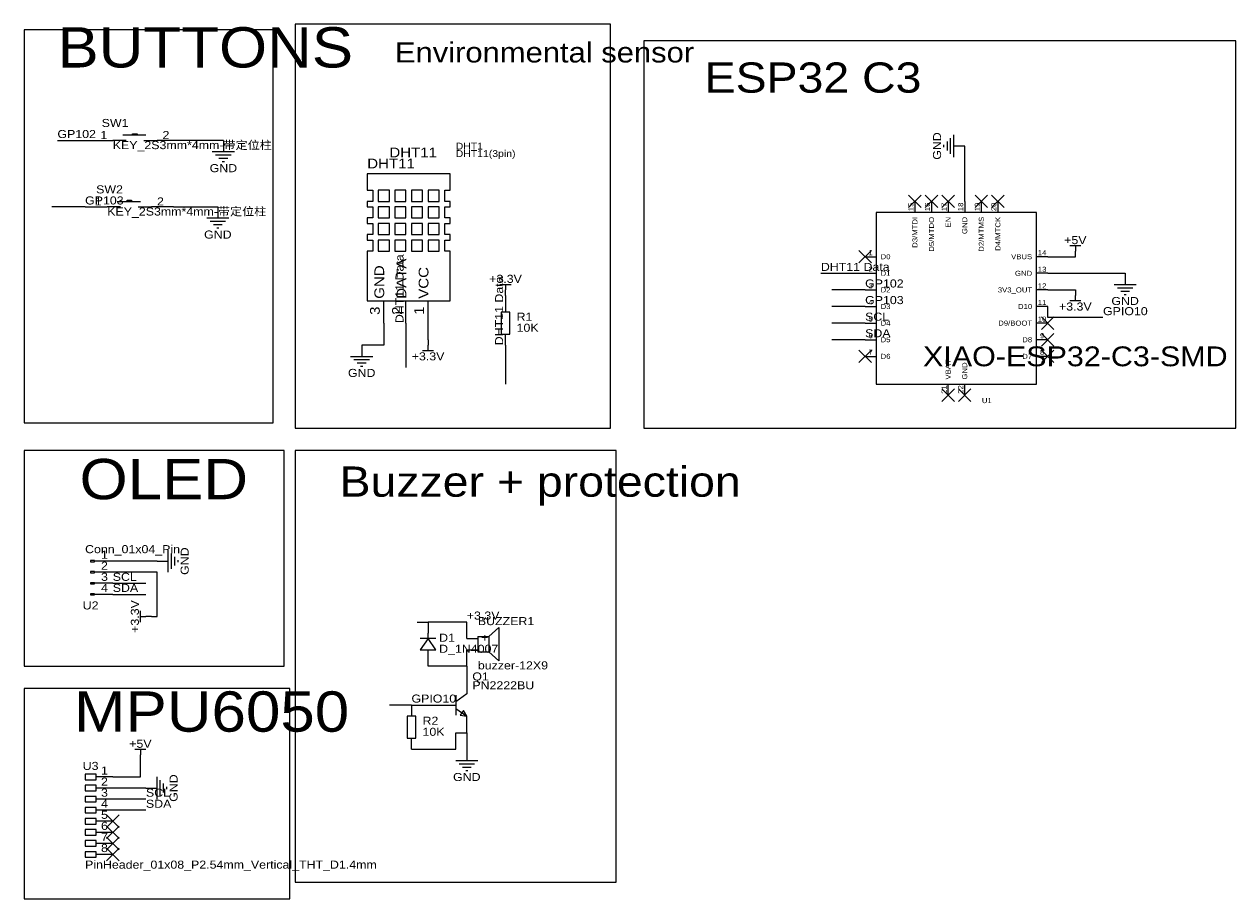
# Model space of a CAD drawing. Header units: millimetres. Extents: x 8 to 286, y 4 to 204.
import ezdxf
from ezdxf.enums import TextEntityAlignment as Align

# ---------------------------------------------------------------- set-up
doc = ezdxf.new("R2010")
doc.units = ezdxf.units.MM
doc.header["$MEASUREMENT"] = 0
doc.styles.get("Standard").update_dxf_attribs({"font": 'arial.ttf'})

msp = doc.modelspace()

# ---------------------------------------------------------------- linework, layer by layer
at = {"color": 1, "true_color": 0x000000}
for points in [[(7.62, 203.2), (7.62, 113.03), (64.77, 113.03), (64.77, 203.2)], [(69.85, 204.47), (69.85, 111.76), (142.24, 111.76), (142.24, 204.47)], [(149.86, 200.66), (149.86, 111.76), (285.75, 111.76), (285.75, 200.66)], [(7.62, 106.68), (7.62, 57.15), (67.31, 57.15), (67.31, 106.68)], [(69.85, 106.68), (69.85, 7.62), (143.51, 7.62), (143.51, 106.68)], [(7.62, 52.07), (7.62, 3.81), (68.58, 3.81), (68.58, 52.07)]]:
    msp.add_lwpolyline(points, close=True, dxfattribs=at)
at = {"color": 1, "true_color": 0xa00000}
for points in [[(30.23, 179.07), (35.56, 179.07)], [(32.51, 179.07), (32.51, 179.32), (33.53, 179.32), (33.53, 179.07)], [(220.22, 178.31), (220.22, 174.75)], [(220.98, 179.07), (220.98, 173.99)], [(30.99, 177.8), (27.94, 177.8)], [(35.05, 177.8), (38.1, 177.8)], [(50.8, 175.26), (55.88, 175.26)], [(218.69, 176.78), (218.69, 176.28)], [(219.46, 177.55), (219.46, 175.51)], [(51.56, 174.5), (55.12, 174.5)], [(52.32, 173.74), (54.36, 173.74)], [(53.09, 172.97), (53.59, 172.97)], [(29.72, 162.56), (26.67, 162.56)], [(28.96, 163.83), (34.29, 163.83)], [(31.24, 163.83), (31.24, 164.08), (32.26, 164.08), (32.26, 163.83)], [(33.78, 162.56), (36.83, 162.56)], [(49.53, 160.02), (54.61, 160.02)], [(50.29, 159.26), (53.85, 159.26)], [(51.05, 158.5), (53.09, 158.5)], [(51.82, 157.73), (52.32, 157.73)], [(247.65, 153.67), (250.19, 153.67)], [(248.92, 153.67), (248.92, 152.4)], [(116.84, 144.78), (119.38, 144.78)], [(118.11, 144.78), (118.11, 143.51)], [(257.81, 144.78), (262.89, 144.78)], [(248.92, 140.97), (248.92, 142.24)], [(258.57, 144.02), (262.13, 144.02)], [(259.33, 143.26), (261.37, 143.26)], [(260.1, 142.49), (260.6, 142.49)], [(250.19, 140.97), (247.65, 140.97)], [(100.33, 129.54), (100.33, 130.81)], [(82.55, 128.27), (87.63, 128.27)], [(101.6, 129.54), (99.06, 129.54)], [(83.31, 127.51), (86.87, 127.51)], [(84.07, 126.75), (86.11, 126.75)], [(84.84, 125.98), (85.34, 125.98)], [(40.64, 78.74), (40.64, 83.82)], [(24.13, 81.28), (23.72, 81.28)], [(41.4, 79.5), (41.4, 83.06)], [(42.16, 80.26), (42.16, 82.3)], [(42.93, 81.03), (42.93, 81.53)], [(24.13, 78.74), (23.72, 78.74)], [(24.13, 76.2), (23.72, 76.2)], [(24.13, 73.66), (23.72, 73.66)], [(34.29, 67.31), (34.29, 69.85)], [(34.29, 68.58), (35.56, 68.58)], [(100.33, 63.5), (100.33, 64.77)], [(111.76, 64.01), (114.3, 64.01)], [(111.76, 64.01), (111.76, 60.45)], [(116.59, 66.04), (114.3, 64.01)], [(114.3, 64.01), (114.3, 60.45)], [(116.59, 66.04), (116.59, 58.42)], [(102.11, 63.5), (98.55, 63.5)], [(100.33, 59.69), (100.33, 60.96)], [(111.76, 60.45), (114.3, 60.45)], [(114.3, 60.45), (116.59, 58.42)], [(109.22, 50.8), (106.68, 49.02)], [(106.68, 50.55), (106.68, 45.97)], [(106.68, 47.5), (109.22, 45.72)], [(33.02, 38.1), (35.56, 38.1)], [(34.29, 38.1), (34.29, 36.83)], [(106.68, 35.56), (111.76, 35.56)], [(107.44, 34.8), (111, 34.8)], [(108.2, 34.04), (110.24, 34.04)], [(38.1, 26.67), (38.1, 31.75)], [(38.86, 27.43), (38.86, 30.99)], [(108.97, 33.27), (109.47, 33.27)], [(39.62, 28.19), (39.62, 30.23)], [(40.39, 28.96), (40.39, 29.46)]]:
    msp.add_lwpolyline(points, dxfattribs=at)
at = {"color": 1, "true_color": 0x008800}
for points in [[(15.24, 177.8), (22.86, 177.8)], [(53.34, 177.8), (43.18, 177.8)], [(223.52, 163.83), (223.52, 176.53)], [(21.59, 162.56), (13.97, 162.56)], [(41.91, 162.56), (52.07, 162.56)], [(242.57, 151.13), (248.92, 151.13)], [(190.5, 147.32), (200.66, 147.32)], [(242.57, 147.32), (260.35, 147.32)], [(118.11, 142.24), (118.11, 140.97)], [(200.66, 143.51), (193.04, 143.51)], [(242.57, 143.51), (248.92, 143.51)], [(200.66, 139.7), (193.04, 139.7)], [(242.57, 137.16), (242.57, 139.7)], [(255.27, 137.16), (242.57, 137.16)], [(90.17, 135.89), (90.17, 130.81)], [(95.25, 135.89), (95.25, 125.73)], [(100.33, 132.08), (100.33, 135.89)], [(200.66, 135.89), (193.04, 135.89)], [(90.17, 130.81), (85.09, 130.81)], [(118.11, 130.81), (118.11, 121.92)], [(200.66, 132.08), (193.04, 132.08)], [(38.1, 81.28), (27.94, 81.28)], [(38.1, 78.74), (27.94, 78.74)], [(38.1, 68.58), (38.1, 78.74)], [(27.94, 76.2), (35.56, 76.2)], [(27.94, 73.66), (35.56, 73.66)], [(36.83, 68.58), (38.1, 68.58)], [(97.79, 67.31), (100.33, 67.31)], [(109.22, 67.31), (100.33, 67.31)], [(109.22, 63.5), (109.22, 67.31)], [(109.22, 57.15), (109.22, 60.96)], [(109.22, 57.15), (100.33, 57.15)], [(109.22, 57.15), (109.22, 53.34)], [(96.52, 48.26), (91.44, 48.26)], [(96.52, 48.26), (104.14, 48.26)], [(106.68, 41.91), (109.22, 41.91)], [(106.68, 38.1), (106.68, 41.91)], [(109.22, 41.91), (109.22, 43.18)], [(109.22, 41.91), (109.22, 38.1)], [(96.52, 38.1), (106.68, 38.1)], [(34.29, 31.75), (34.29, 35.56)], [(27.94, 31.75), (34.29, 31.75)], [(35.56, 29.21), (27.94, 29.21)], [(35.56, 26.67), (27.94, 26.67)], [(35.56, 24.13), (27.94, 24.13)]]:
    msp.add_lwpolyline(points, dxfattribs=at)
at = {"color": 1, "true_color": 0x880000}
for points in [[(22.86, 177.8), (27.94, 177.8)], [(43.18, 177.8), (38.1, 177.8)], [(53.34, 177.8), (53.34, 175.26)], [(223.52, 176.53), (220.98, 176.53)], [(21.59, 162.56), (26.67, 162.56)], [(41.91, 162.56), (36.83, 162.56)], [(52.07, 162.56), (52.07, 160.02)], [(212.09, 163.83), (212.09, 161.29)], [(215.9, 163.83), (215.9, 161.29)], [(219.71, 163.83), (219.71, 161.29)], [(223.52, 163.83), (223.52, 161.29)], [(227.33, 163.83), (227.33, 161.29)], [(231.14, 163.83), (231.14, 161.29)], [(200.66, 151.13), (203.2, 151.13)], [(242.57, 151.13), (240.03, 151.13)], [(248.92, 151.13), (248.92, 152.4)], [(200.66, 147.32), (203.2, 147.32)], [(242.57, 147.32), (240.03, 147.32)], [(260.35, 147.32), (260.35, 144.78)], [(118.11, 142.24), (118.11, 143.51)], [(200.66, 143.51), (203.2, 143.51)], [(242.57, 143.51), (240.03, 143.51)], [(248.92, 143.51), (248.92, 142.24)], [(118.11, 140.97), (118.11, 138.43)], [(200.66, 139.7), (203.2, 139.7)], [(242.57, 139.7), (240.03, 139.7)], [(200.66, 135.89), (203.2, 135.89)], [(242.57, 135.89), (240.03, 135.89)], [(85.09, 130.81), (85.09, 128.27)], [(100.33, 132.08), (100.33, 130.81)], [(118.11, 130.81), (118.11, 133.35)], [(200.66, 132.08), (203.2, 132.08)], [(242.57, 132.08), (240.03, 132.08)], [(200.66, 128.27), (203.2, 128.27)], [(242.57, 128.27), (240.03, 128.27)], [(219.71, 119.38), (219.71, 121.92)], [(223.52, 119.38), (223.52, 121.92)], [(27.94, 81.28), (24.13, 81.28)], [(38.1, 81.28), (40.64, 81.28)], [(27.94, 78.74), (24.13, 78.74)], [(27.94, 76.2), (24.13, 76.2)], [(27.94, 73.66), (24.13, 73.66)], [(36.83, 68.58), (35.56, 68.58)], [(100.33, 67.31), (100.33, 64.77)], [(109.22, 63.5), (111.76, 63.5)], [(100.33, 57.15), (100.33, 59.69)], [(109.22, 60.96), (111.76, 60.96)], [(109.22, 53.34), (109.22, 50.8)], [(96.52, 48.26), (96.52, 45.72)], [(104.14, 48.26), (106.68, 48.26)], [(109.22, 43.18), (109.22, 45.72)], [(96.52, 38.1), (96.52, 40.64)], [(34.29, 35.56), (34.29, 36.83)], [(109.22, 38.1), (109.22, 35.56)], [(27.94, 31.75), (24.13, 31.75)], [(27.94, 29.21), (24.13, 29.21)], [(35.56, 29.21), (38.1, 29.21)], [(27.94, 26.67), (24.13, 26.67)], [(27.94, 24.13), (24.13, 24.13)], [(27.94, 21.59), (24.13, 21.59)], [(27.94, 19.05), (24.13, 19.05)], [(27.94, 16.51), (24.13, 16.51)], [(27.94, 13.97), (24.13, 13.97)]]:
    msp.add_lwpolyline(points, dxfattribs=at)
at = {"color": 1, "true_color": 0xff3300}
for points in [[(104.14, 152.4), (104.14, 154.94), (105.41, 154.94), (105.41, 156.21), (104.14, 156.21), (104.14, 158.75), (105.41, 158.75), (105.41, 160.02), (104.14, 160.02), (104.14, 162.56), (105.41, 162.56), (105.41, 163.83), (104.14, 163.83), (104.14, 166.37), (105.41, 166.37), (105.41, 170.18), (86.36, 170.18), (86.36, 166.37), (87.63, 166.37), (87.63, 163.83), (86.36, 163.83), (86.36, 162.56), (87.63, 162.56), (87.63, 160.02), (86.36, 160.02), (86.36, 158.75), (87.63, 158.75), (87.63, 156.21), (86.36, 156.21), (86.36, 154.94), (87.63, 154.94), (87.63, 152.4), (86.36, 152.4), (86.36, 140.97), (105.41, 140.97), (105.41, 152.4)], [(88.9, 166.37), (88.9, 163.83), (91.44, 163.83), (91.44, 166.37)], [(92.71, 166.37), (92.71, 163.83), (95.25, 163.83), (95.25, 166.37)], [(96.52, 166.37), (96.52, 163.83), (99.06, 163.83), (99.06, 166.37)], [(100.33, 166.37), (100.33, 163.83), (102.87, 163.83), (102.87, 166.37)], [(88.9, 162.56), (88.9, 160.02), (91.44, 160.02), (91.44, 162.56)], [(92.71, 162.56), (92.71, 160.02), (95.25, 160.02), (95.25, 162.56)], [(96.52, 162.56), (96.52, 160.02), (99.06, 160.02), (99.06, 162.56)], [(100.33, 162.56), (100.33, 160.02), (102.87, 160.02), (102.87, 162.56)], [(88.9, 158.75), (88.9, 156.21), (91.44, 156.21), (91.44, 158.75)], [(92.71, 158.75), (92.71, 156.21), (95.25, 156.21), (95.25, 158.75)], [(96.52, 158.75), (96.52, 156.21), (99.06, 156.21), (99.06, 158.75)], [(100.33, 158.75), (100.33, 156.21), (102.87, 156.21), (102.87, 158.75)], [(88.9, 154.94), (88.9, 152.4), (91.44, 152.4), (91.44, 154.94)], [(92.71, 154.94), (92.71, 152.4), (95.25, 152.4), (95.25, 154.94)], [(96.52, 154.94), (96.52, 152.4), (99.06, 152.4), (99.06, 154.94)], [(100.33, 154.94), (100.33, 152.4), (102.87, 152.4), (102.87, 154.94)]]:
    msp.add_lwpolyline(points, close=True, dxfattribs=at)
at = {"color": 1, "true_color": 0x33cc33}
for points in [[(213.53, 165.27), (210.65, 162.39)], [(210.65, 165.27), (213.53, 162.39)], [(217.34, 165.27), (214.46, 162.39)], [(214.46, 165.27), (217.34, 162.39)], [(221.15, 165.27), (218.27, 162.39)], [(218.27, 165.27), (221.15, 162.39)], [(228.77, 165.27), (225.89, 162.39)], [(225.89, 165.27), (228.77, 162.39)], [(232.58, 165.27), (229.7, 162.39)], [(229.7, 165.27), (232.58, 162.39)], [(202.1, 152.57), (199.22, 149.69)], [(199.22, 152.57), (202.1, 149.69)], [(244.01, 137.33), (241.13, 134.45)], [(241.13, 137.33), (244.01, 134.45)], [(244.01, 133.52), (241.13, 130.64)], [(241.13, 133.52), (244.01, 130.64)], [(202.1, 129.71), (199.22, 126.83)], [(199.22, 129.71), (202.1, 126.83)], [(244.01, 129.71), (241.13, 126.83)], [(241.13, 129.71), (244.01, 126.83)], [(221.15, 120.82), (218.27, 117.94)], [(218.27, 120.82), (221.15, 117.94)], [(224.96, 120.82), (222.08, 117.94)], [(222.08, 120.82), (224.96, 117.94)], [(29.38, 23.03), (26.5, 20.15)], [(26.5, 23.03), (29.38, 20.15)], [(29.38, 20.49), (26.5, 17.61)], [(26.5, 20.49), (29.38, 17.61)], [(29.38, 17.95), (26.5, 15.07)], [(26.5, 17.95), (29.38, 15.07)], [(29.38, 15.41), (26.5, 12.53)], [(26.5, 15.41), (29.38, 12.53)]]:
    msp.add_lwpolyline(points, dxfattribs=at)
at = {"color": 1, "true_color": 0xa00000}
for points in [[(203.2, 161.29), (203.2, 121.92), (240.03, 121.92), (240.03, 161.29)], [(117.09, 133.35), (119.13, 133.35), (119.13, 138.43), (117.09, 138.43)], [(22.86, 81.41), (22.86, 81.15), (23.72, 81.15), (23.72, 81.41)], [(22.86, 78.87), (22.86, 78.61), (23.72, 78.61), (23.72, 78.87)], [(22.86, 76.33), (22.86, 76.07), (23.72, 76.07), (23.72, 76.33)], [(22.86, 73.79), (22.86, 73.53), (23.72, 73.53), (23.72, 73.79)], [(102.11, 60.96), (100.33, 63.5), (98.55, 60.96)], [(95.5, 40.64), (97.54, 40.64), (97.54, 45.72), (95.5, 45.72)], [(109.22, 45.72), (108.46, 46.99), (107.7, 45.97)], [(21.59, 32.38), (21.59, 31.11), (24.13, 31.11), (24.13, 32.38)], [(21.59, 29.84), (21.59, 28.57), (24.13, 28.57), (24.13, 29.84)], [(21.59, 27.3), (21.59, 26.04), (24.13, 26.04), (24.13, 27.3)], [(21.59, 24.77), (21.59, 23.49), (24.13, 23.49), (24.13, 24.77)], [(21.59, 22.22), (21.59, 20.95), (24.13, 20.95), (24.13, 22.22)], [(21.59, 19.68), (21.59, 18.41), (24.13, 18.41), (24.13, 19.68)], [(21.59, 17.14), (21.59, 15.87), (24.13, 15.87), (24.13, 17.14)], [(21.59, 14.6), (21.59, 13.33), (24.13, 13.33), (24.13, 14.6)]]:
    msp.add_lwpolyline(points, close=True, dxfattribs=at)
at = {"color": 1, "true_color": 0xff3300}
for points in [[(90.17, 135.89), (90.17, 140.97)], [(95.25, 135.89), (95.25, 140.97)], [(100.33, 135.89), (100.33, 140.97)]]:
    msp.add_lwpolyline(points, dxfattribs=at)

# ---------------------------------------------------------------- texts
at = {"color": 1, "true_color": 0x000000, "width": 1.1}
for s, height, p in [('BUTTONS', 9.246, (15.24, 191.77)), ('Environmental sensor', 4.6228, (92.71, 194.31)), ('ESP32 C3', 6.934, (163.83, 186.69)), ('2', 1.85, (39.37, 177.57)), ('2', 1.85, (38.1, 162.33)), ('OLED', 9.246, (20.32, 92.71)), ('Buzzer + protection', 6.9342, (80.01, 93.98)), ('+', 1.85, (112.52, 62.25)), ('MPU6050', 9.246, (19.05, 39.37))]:
    msp.add_text(s, height=height, dxfattribs=at).set_placement(p, align=Align.BOTTOM_LEFT)
at = {"color": 1, "true_color": 0x000080, "width": 1.1}
for s, height, p in [('SW1', 1.849, (25.4, 180.34)), ('KEY_2S3mm*4mm-带定位柱', 1.8491, (27.94, 175.26)), ('DHT1', 1.56, (106.68, 175.26)), ('DHT11(3pin)', 1.5602, (106.68, 173.55)), ('SW2', 1.849, (24.13, 165.1)), ('KEY_2S3mm*4mm-带定位柱', 1.8491, (26.67, 160.02)), ('R1', 1.849, (120.65, 135.89)), ('10K', 1.849, (120.65, 133.35)), ('Conn_01x04_Pin', 1.8491, (21.59, 82.55)), ('BUZZER1', 1.849, (111.76, 66.04)), ('D1', 1.849, (102.87, 62.23)), ('D_1N4007', 1.849, (102.87, 59.69)), ('buzzer-12X9', 1.8491, (111.76, 55.88)), ('Q1', 1.849, (110.49, 53.34)), ('PN2222BU', 1.849, (110.49, 51.31)), ('R2', 1.849, (99.06, 43.18)), ('10K', 1.849, (99.06, 40.64)), ('PinHeader_01x08_P2.54mm_Vertical_THT_D1.4mm', 1.8491, (21.59, 10.16))]:
    msp.add_text(s, height=height, dxfattribs=at).set_placement(p, align=Align.BOTTOM_LEFT)
at = {"color": 1, "true_color": 0x0000ff, "width": 1.1}
for s, p in [('GP102', (15.24, 177.8)), ('GP103', (21.59, 162.56)), ('DHT11 Data', (190.5, 147.32)), ('GP102', (200.66, 143.51)), ('GP103', (200.66, 139.7)), ('GPIO10', (255.27, 137.16)), ('SCL', (200.66, 135.89)), ('SDA', (200.66, 132.08)), ('SCL', (27.94, 76.2)), ('SDA', (27.94, 73.66)), ('+3.3V', (109.22, 67.31)), ('GPIO10', (96.52, 48.26)), ('SCL', (35.56, 26.67)), ('SDA', (35.56, 24.13))]:
    msp.add_text(s, height=1.849, dxfattribs=at).set_placement(p, align=Align.BOTTOM_LEFT)
at = {"color": 1, "true_color": 0x000000, "width": 1.1}
for p in [(26.67, 177.57), (25.4, 162.33)]:
    msp.add_text('1', height=1.85, dxfattribs=at).set_placement(p, align=Align.BOTTOM_RIGHT)
at = {"color": 1, "true_color": 0x000080, "width": 1.1}
for s, p in [('GND', (217.17, 176.53)), ('GND', (217.17, 176.53)), ('GND', (44.45, 81.28)), ('GND', (44.45, 81.28)), ('+3.3V', (33.02, 68.58)), ('+3.3V', (33.02, 68.58)), ('GND', (41.91, 29.21)), ('GND', (41.91, 29.21))]:
    msp.add_text(s, height=1.849, rotation=90, dxfattribs=at).set_placement(p, align=Align.MIDDLE_CENTER)
at = {"color": 1, "true_color": 0x66ccff, "width": 1.1}
for p in [(91.44, 173.25), (86.36, 170.71)]:
    msp.add_text('DHT11', height=2.247, dxfattribs=at).set_placement(p, align=Align.BOTTOM_LEFT)
at = {"color": 1, "true_color": 0x000080, "width": 1.1}
for s, height, p in [('GND', 1.849, (53.34, 171.45)), ('GND', 1.849, (53.34, 171.45)), ('GND', 1.849, (52.07, 156.21)), ('GND', 1.849, (52.07, 156.21)), ('+5V', 1.849, (248.92, 154.94)), ('+5V', 1.849, (248.92, 154.94)), ('+3.3V', 1.849, (118.11, 146.05)), ('+3.3V', 1.849, (118.11, 146.05)), ('GND', 1.849, (260.35, 140.97)), ('GND', 1.849, (260.35, 140.97)), ('+3.3V', 1.849, (248.92, 139.7)), ('+3.3V', 1.849, (248.92, 139.7)), ('+3.3V', 1.849, (100.33, 128.27)), ('+3.3V', 1.849, (100.33, 128.27)), ('XIAO-ESP32-C3-SMD', 4.55, (248.92, 128.27)), ('GND', 1.849, (85.09, 124.46)), ('GND', 1.849, (85.09, 124.46)), ('U1', 1.156, (228.6, 118.11)), ('U2', 1.849, (22.86, 71.12)), ('+5V', 1.849, (34.29, 39.37)), ('+5V', 1.849, (34.29, 39.37)), ('U3', 1.849, (22.86, 34.29)), ('GND', 1.849, (109.22, 31.75)), ('GND', 1.849, (109.22, 31.75))]:
    msp.add_text(s, height=height, dxfattribs=at).set_placement(p, align=Align.MIDDLE_CENTER)
at = {"color": 1, "true_color": 0x000000, "width": 1.1}
for s, p in [('15', (212.09, 162.56)), ('16', (215.9, 162.56)), ('17', (219.71, 162.56)), ('18', (223.52, 162.56)), ('19', (227.33, 162.56)), ('20', (231.14, 162.56)), ('21', (219.71, 120.65)), ('22', (223.52, 120.65))]:
    msp.add_text(s, height=1.156, rotation=90, dxfattribs=at).set_placement(p, align=Align.BOTTOM_CENTER)
for s, p in [('D3/MTDI', (212.09, 160.27)), ('D5/MTDO', (215.9, 160.27)), ('EN', (219.71, 160.27)), ('GND', (223.52, 160.27)), ('D2/MTMS', (227.33, 160.27)), ('D4/MTCK', (231.14, 160.27))]:
    msp.add_text(s, height=1.156, rotation=90, dxfattribs=at).set_placement(p, align=Align.MIDDLE_RIGHT)
at = {"color": 1, "true_color": 0x0000ff, "width": 1.1}
for p in [(95.25, 135.89), (118.11, 130.81)]:
    msp.add_text('DHT11 Data', height=1.849, rotation=90, dxfattribs=at).set_placement(p, align=Align.BOTTOM_LEFT)
at = {"color": 1, "true_color": 0x000000, "width": 1.1}
for s, height, p in [('1', 1.16, (201.93, 151.13)), ('14', 1.156, (241.3, 151.13)), ('2', 1.16, (201.93, 147.32)), ('13', 1.156, (241.3, 147.32)), ('3', 1.16, (201.93, 143.51)), ('12', 1.156, (241.3, 143.51)), ('4', 1.16, (201.93, 139.7)), ('11', 1.156, (241.3, 139.7)), ('5', 1.16, (201.93, 135.89)), ('10', 1.156, (241.3, 135.89)), ('6', 1.16, (201.93, 132.08)), ('9', 1.16, (241.3, 132.08)), ('7', 1.16, (201.93, 128.27)), ('8', 1.16, (241.3, 128.27)), ('1', 1.85, (26.04, 81.28)), ('2', 1.85, (26.04, 78.74)), ('3', 1.85, (26.04, 76.2)), ('4', 1.85, (26.04, 73.66)), ('1', 1.85, (26.04, 31.75)), ('2', 1.85, (26.04, 29.21)), ('3', 1.85, (26.04, 26.67)), ('4', 1.85, (26.04, 24.13)), ('5', 1.85, (26.04, 21.59)), ('6', 1.85, (26.04, 19.05)), ('7', 1.85, (26.04, 16.51)), ('8', 1.85, (26.04, 13.97))]:
    msp.add_text(s, height=height, dxfattribs=at).set_placement(p, align=Align.BOTTOM_CENTER)
for s, p in [('D0', (204.22, 151.13)), ('D1', (204.22, 147.32)), ('D2', (204.22, 143.51)), ('D3', (204.22, 139.7)), ('D4', (204.22, 135.89)), ('D5', (204.22, 132.08)), ('D6', (204.22, 128.27))]:
    msp.add_text(s, height=1.156, dxfattribs=at).set_placement(p, align=Align.MIDDLE_LEFT)
for s, p in [('VBUS', (239.01, 151.13)), ('GND', (239.01, 147.32)), ('3V3_OUT', (239.01, 143.51)), ('D10', (239.01, 139.7)), ('D9/BOOT', (239.01, 135.89)), ('D8', (239.01, 132.08)), ('D7', (239.01, 128.27))]:
    msp.add_text(s, height=1.156, dxfattribs=at).set_placement(p, align=Align.MIDDLE_RIGHT)
for s, p in [('GND', (90.93, 141.48)), ('DATA', (96.01, 141.48)), ('VCC', (101.09, 141.48))]:
    msp.add_text(s, height=2.247, rotation=90, dxfattribs=at).set_placement(p, align=Align.BOTTOM_LEFT)
at = {"color": 1, "true_color": 0x00000e, "width": 1.1}
for s, p in [('3', (89.92, 139.7)), ('2', (95, 139.7)), ('1', (100.08, 139.7))]:
    msp.add_text(s, height=2.25, rotation=90, dxfattribs=at).set_placement(p, align=Align.BOTTOM_RIGHT)
at = {"color": 1, "true_color": 0x000000, "width": 1.1}
for s, p in [('VBAT', (219.71, 122.94)), ('GND', (223.52, 122.94))]:
    msp.add_text(s, height=1.156, rotation=90, dxfattribs=at).set_placement(p, align=Align.MIDDLE_LEFT)

doc.saveas('drawing.dxf')
